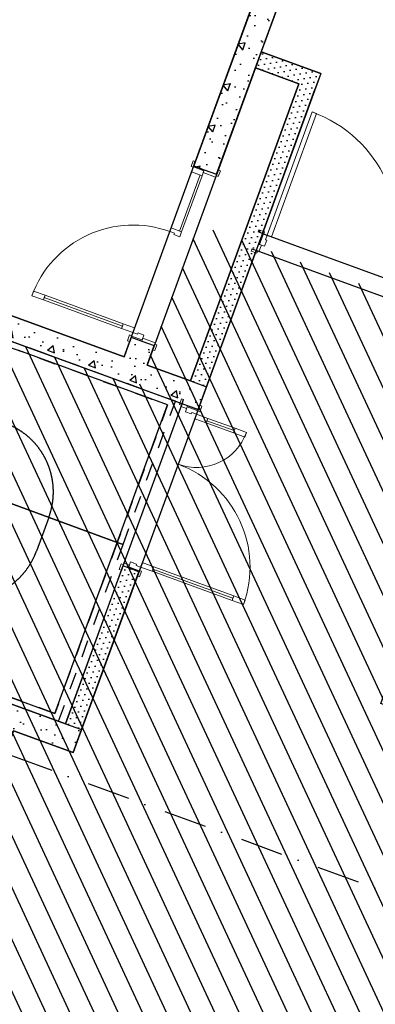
# Model space of a CAD drawing. Header units: millimetres. Extents: x 112481703 to 112588235, y 1264638581 to 1264713486.
# Tile 137 of 256: x 112555100 to 112558023, y 1264666140 to 1264674234. Entities that reach past the tile are written whole.
import ezdxf

# ---------------------------------------------------------------- set-up
doc = ezdxf.new("R2010")
doc.units = ezdxf.units.MM
doc.header["$LTSCALE"] = 0.5
doc.header["$MEASUREMENT"] = 0
for name, pattern in [('PLINE', [0]), ('Prikk & stiplet', [1340.555525, 705.555534, -352.777767, 0, -282.222223]), ('Små Stiplet', [564.444444, 282.222222, -282.222222]), ('STYLE_01', [211692.4, 105807.4, -105885])]:
    doc.linetypes.add(name, pattern=pattern)
for name, color, linetype, lineweight in [('234- Vinduer_ dører_ porter', 7, 'Continuous', 0), ('234- Vinduer_ dører_ porter(Nye konstruksjoner)', 7, 'Continuous', 0), ('244- Vinduer_ dører_ foldevegger', 7, 'Continuous', 0)]:
    doc.layers.add(name, color=color, linetype=linetype, lineweight=lineweight)
for name, color, linetype in [('241- Bærende innervegger', 7, 'Continuous'), ('241- Bærende innervegger (Skravur)', 7, 'Continuous'), ('242- Ikke-bærende innervegger', 7, 'Continuous'), ('242- Ikke-bærende innervegger (Skravur)', 7, 'Continuous'), ('852- Snittmarkør', 7, 'Continuous'), ('862- M___Nettoareal', 7, 'Continuous'), ('862- M___Nettoareal (1-100)', 7, 'Continuous'), ('862- M___Nettoareal(Nye konstruksjoner)', 7, 'Continuous'), ('862- M___Nettoareal(Polylinje)', 7, 'Continuous'), ('862- M___Nettoareal(Polylinje)(Nye konstruksjoner)', 7, 'Continuous'), ('LA_farge_dekke_asfalt2', 7, 'Continuous')]:
    doc.layers.add(name, color=color, linetype=linetype)
doc.styles.add('GENERATED_STYLE_1', font='arial.ttf')
pattern_1 = [(339.956, (112557650, 1264717795), (213.713, 585.77), [60, -300]), (339.956, (112557925.95, 1264718026.2), (213.713, 585.77), [60, -300]), (39.956, (112557650, 1264717795), (-400.436, 477.966), [60, -300]), (39.956, (112557988.2, 1264717671.6), (-400.436, 477.966), [60, -300]), (99.956, (112557706.37, 1264717774.44), (614.148, 107.8046), [60, -300]), (99.956, (112558044.56, 1264717651.05), (614.148, 107.8046), [60, -300]), (339.956, (112557670.56, 1264717851.37), (41.12902, 112.73156), [0, -120, 0, -180]), (24.956, (112557726.93, 1264717830.8), (-50.63064, 108.79586), [0, -90, 0, -150])]
pattern_2 = [(249.956, (112557650, 1264717795), (-81.357, 29.68231), [0, -50]), (249.956, (112557682.11, 1264717756.67), (-81.357, 29.68231), [0, -50])]
pattern_3 = [(69.956, (112557650, 1264717795), (-585.77, 213.713), [60, -300]), (69.956, (112557418.8, 1264718070.95), (-585.77, 213.713), [60, -300]), (129.956, (112557650, 1264717795), (477.966, 400.436), [60, -300]), (129.956, (112557773.4, 1264718133.2), (477.966, 400.436), [60, -300]), (189.956, (112557670.56, 1264717851.37), (-107.805, 614.148), [60, -300]), (189.956, (112557793.95, 1264718189.56), (-107.805, 614.148), [60, -300]), (69.956, (112557593.63, 1264717815.56), (-112.73156, 41.12902), [0, -120, 0, -180]), (114.956, (112557614.2, 1264717871.93), (108.79586, 50.63064), [0, -90, 0, -150])]

# ---------------------------------------------------------------- blocks, each defined once
blk = doc.blocks.new('Lab._ Medisinrom_2390_20', base_point=(112553951.3, 1264673758.7))
at = {"layer": '862- M___Nettoareal(Polylinje)', "linetype": 'PLINE', "flags": 128}
blk.add_lwpolyline([(112557041.1, 1264674432.7), (112552663.4, 1264676029.9), (112551580.3, 1264673061.3), (112555958.1, 1264671464.1)], close=True, dxfattribs=at)
blk = doc.blocks.new('Sjakt__22', base_point=(112556790.8, 1264672621.2))
at = {"layer": '862- M___Nettoareal(Polylinje)', "linetype": 'PLINE', "flags": 128}
blk.add_lwpolyline([(112557394.1, 1264673707.8), (112557037.1, 1264673838), (112556146, 1264671395.5), (112556502.9, 1264671265.3)], close=True, dxfattribs=at)
blk = doc.blocks.new('Trapperom_2440_23', base_point=(112554274.4, 1264670604.6))
at = {"layer": '862- M___Nettoareal(Polylinje)', "linetype": 'PLINE', "flags": 128}
blk.add_lwpolyline([(112556434.4, 1264671077.4), (112551887.6, 1264672736.3), (112550927.9, 1264670105.9), (112555474.7, 1264668447)], close=True, dxfattribs=at)
blk = doc.blocks.new('Korridor_ Kommunikasjon_2201_63', base_point=(112559704.1, 1264676700.3))
at = {"layer": '862- M___Nettoareal(Polylinje)(Nye konstruksjoner)', "linetype": 'PLINE', "flags": 128}
blk.add_lwpolyline([(112557148.6, 1264687798.4), (112555269.8, 1264688483.9), (112554593.4, 1264688730.7), (112553511, 1264685763.9), (112554187.4, 1264685517.2), (112553494.7, 1264683618.6), (112552802, 1264681720), (112552125.6, 1264681966.8), (112551052.2, 1264679024.5), (112551493.7, 1264678863.4), (112551728.6, 1264678777.7), (112551035.9, 1264676879.1), (112550343.2, 1264674980.5), (112545166.9, 1264676869), (112544028, 1264673747.3), (112543498.5, 1264672295.9), (112543785, 1264672191.3), (112543704.1, 1264671969.6), (112546498.9, 1264670950), (112546875.9, 1264671983.4), (112547903, 1264672461.3), (112548418.7, 1264672273.1), (112548432.4, 1264672310.7), (112549259.1, 1264672009.1), (112548842.3, 1264670866.8), (112550796.4, 1264670153.9), (112551756, 1264672784.3), (112551380.3, 1264672921.4), (112552531.9, 1264676077.8), (112553483, 1264678684.8), (112557992.2, 1264677039.6), (112558180.1, 1264676971), (112557241, 1264674397.1), (112557229, 1264674364.1), (112557085.1, 1264673969.6), (112557573.6, 1264673791.3), (112557094.1, 1264672477), (112559198.4, 1264671709.3), (112559498.2, 1264672531), (112560773, 1264676025.1), (112561658.9, 1264678453.5), (112562778, 1264681520.7), (112560481.1, 1264682358.7), (112559285.9, 1264679082.9), (112559211.2, 1264678878.2), (112554518.8, 1264680590.2), (112554680.9, 1264681034.5)], close=True, dxfattribs=at)
blk = doc.blocks.new('Korridor_ Kommunikasjon_2202_79', base_point=(112556115.5, 1264666864))
at = {"layer": '862- M___Nettoareal(Polylinje)(Nye konstruksjoner)', "linetype": 'PLINE', "flags": 128}
blk.add_lwpolyline([(112557042.7, 1264672336.1), (112556565.9, 1264671029.4), (112555537.7, 1264668211.1), (112555049.2, 1264668389.4), (112554278, 1264666275.6), (112554151.2, 1264666321.9), (112551894.2, 1264660135.8), (112551833.2, 1264660158), (112551385.9, 1264658932.1), (112554296.7, 1264656826.9), (112555409, 1264656421.1), (112556130.4, 1264658398.6), (112555491.6, 1264658631.7), (112556091.4, 1264660275.7), (112555471.4, 1264660501.9), (112555505.7, 1264660595.8), (112555036, 1264660767.2), (112554615.6, 1264660920.6), (112555835.7, 1264664265), (112556256.1, 1264664111.6), (112556725.8, 1264663940.2), (112556760.1, 1264664034.2), (112557380.1, 1264663807.9), (112559008.2, 1264668270.2), (112558068.7, 1264668613), (112559147, 1264671568.4)], close=True, dxfattribs=at)
blk = doc.blocks.new('Dør tofløyet asymmetrisk[52]', base_point=(112557650, 1264717795))
at = {"layer": '234- Vinduer_ dører_ porter', "linetype": 'PLINE'}
for p, q in [((112556412.1, 1264671071.7), (112556429.2, 1264671118.7)), ((112556429.9, 1264671065.2), (112556412.1, 1264671071.7)), ((112556425.8, 1264671053.9), (112556434.4, 1264671077.4)), ((112556429.2, 1264671118.7), (112556447.1, 1264671112.2)), ((112556447.1, 1264671112.2), (112556429.9, 1264671065.2)), ((112556434.4, 1264671077.4), (112556479.5, 1264671060.9)), ((112556470.9, 1264671037.5), (112556425.8, 1264671053.9)), ((112556476.1, 1264671051.6), (112556461.3, 1264671011.2)), ((112556461.3, 1264671011.2), (112556510.2, 1264670993.3)), ((112556479.5, 1264671060.9), (112556470.9, 1264671037.5)), ((112556476.1, 1264671051.6), (112556479.5, 1264671060.9)), ((112556562.5, 1264671020), (112556476.1, 1264671051.6)), ((112556565.9, 1264671029.4), (112556479.5, 1264671060.9)), ((112556510.2, 1264670993.3), (112556514.3, 1264671004.6)), ((112556514.3, 1264671004.6), (112556551.9, 1264670990.9)), ((112556551.9, 1264670990.9), (112556538.1, 1264670953.3)), ((112556551.9, 1264670990.9), (112556562.5, 1264671020)), ((112556645.8, 1264670956.6), (112556551.9, 1264670990.9)), ((112556561.5, 1264671017.2), (112556578.6, 1264671064.2)), ((112556579.3, 1264671010.7), (112556561.5, 1264671017.2)), ((112556562.5, 1264671020), (112556565.9, 1264671029.4)), ((112556578.6, 1264671064.2), (112556596.4, 1264671057.7)), ((112556596.4, 1264671057.7), (112556579.3, 1264671010.7)), ((112556538.1, 1264670953.3), (112556632.1, 1264670919)), ((112556632.1, 1264670919), (112556645.8, 1264670956.6)), ((112556862.5, 1264670856.3), (112556638.9, 1264670937.8)), ((112556869.4, 1264670875.1), (112556855.7, 1264670837.5)), ((112556855.7, 1264670837.5), (112556949.6, 1264670803.2)), ((112556963.3, 1264670840.8), (112556869.4, 1264670875.1)), ((112556949.6, 1264670803.2), (112556963.3, 1264670840.8)), ((112556011, 1264669776.7), (112555996.2, 1264669736.4)), ((112556059.8, 1264669758.9), (112556011, 1264669776.7)), ((112556093.3, 1264669733.9), (112556107, 1264669771.5)), ((112556107, 1264669771.5), (112556200.9, 1264669737.2)), ((112555917.2, 1264669715.2), (112555934.3, 1264669762.1)), ((112555935, 1264669708.7), (112555917.2, 1264669715.2)), ((112555934.3, 1264669762.1), (112555952.2, 1264669755.6)), ((112555952.2, 1264669755.6), (112555935, 1264669708.7)), ((112555947.7, 1264669743.4), (112555956.3, 1264669766.9)), ((112555992.8, 1264669727), (112555947.7, 1264669743.4)), ((112555956.3, 1264669766.9), (112556001.4, 1264669750.4)), ((112556001.4, 1264669750.4), (112555992.8, 1264669727)), ((112555996.2, 1264669736.4), (112555992.8, 1264669727)), ((112556079.2, 1264669695.4), (112555992.8, 1264669727)), ((112555996.2, 1264669736.4), (112556082.6, 1264669704.8)), ((112556055.7, 1264669747.7), (112556059.8, 1264669758.9)), ((112556093.3, 1264669733.9), (112556055.7, 1264669747.7)), ((112556066.5, 1264669660.7), (112556083.7, 1264669707.6)), ((112556082.6, 1264669704.8), (112556079.2, 1264669695.4)), ((112556082.6, 1264669704.8), (112556093.3, 1264669733.9)), ((112556083.7, 1264669707.6), (112556101.5, 1264669701.1)), ((112556101.5, 1264669701.1), (112556084.4, 1264669654.2)), ((112556187.2, 1264669699.7), (112556093.3, 1264669733.9)), ((112556200.9, 1264669737.2), (112556187.2, 1264669699.7)), ((112556851.7, 1264669478.5), (112556194.1, 1264669718.5)), ((112556084.4, 1264669654.2), (112556066.5, 1264669660.7)), ((112556844.8, 1264669459.8), (112556858.5, 1264669497.3)), ((112556938.8, 1264669425.5), (112556844.8, 1264669459.8)), ((112556858.5, 1264669497.3), (112556952.5, 1264669463.1)), ((112556952.5, 1264669463.1), (112556938.8, 1264669425.5))]:
    blk.add_line(p, q, dxfattribs=at)
at = {"layer": '234- Vinduer_ dører_ porter', "linetype": 'PLINE', "flags": 128}
for points in [[(112556862.5, 1264670856.3), (112556638.9, 1264670937.8), (112556632.1, 1264670919), (112556855.7, 1264670837.5)], [(112556869.4, 1264670875.1), (112556645.8, 1264670956.6), (112556638.9, 1264670937.8), (112556862.5, 1264670856.3)], [(112556844.8, 1264669459.8), (112556187.2, 1264669699.7), (112556194.1, 1264669718.5), (112556851.7, 1264669478.5)], [(112556851.7, 1264669478.5), (112556194.1, 1264669718.5), (112556200.9, 1264669737.2), (112556858.5, 1264669497.3)]]:
    blk.add_lwpolyline(points, close=True, dxfattribs=at)
at = {"layer": '244- Vinduer_ dører_ foldevegger', "linetype": 'PLINE'}
for p, q in [((112556434.4, 1264671077.4), (112556447.1, 1264671112.2)), ((112556434.4, 1264671077.4), (112556447.1, 1264671112.2)), ((112556479.5, 1264671060.9), (112556434.4, 1264671077.4)), ((112556479.5, 1264671060.9), (112556434.4, 1264671077.4)), ((112556565.9, 1264671029.4), (112556479.5, 1264671060.9)), ((112556565.9, 1264671029.4), (112556479.5, 1264671060.9)), ((112556565.9, 1264671029.4), (112556578.6, 1264671064.2)), ((112556565.9, 1264671029.4), (112556578.6, 1264671064.2)), ((112555947.7, 1264669743.4), (112555935, 1264669708.7)), ((112555947.7, 1264669743.4), (112555935, 1264669708.7)), ((112555992.8, 1264669727), (112555947.7, 1264669743.4)), ((112555992.8, 1264669727), (112555947.7, 1264669743.4)), ((112556079.2, 1264669695.4), (112555992.8, 1264669727)), ((112556079.2, 1264669695.4), (112555992.8, 1264669727)), ((112556079.2, 1264669695.4), (112556066.5, 1264669660.7)), ((112556079.2, 1264669695.4), (112556066.5, 1264669660.7))]:
    blk.add_line(p, q, dxfattribs=at)
for centre, radius, start, end in [((112556551.9, 1264670990.9), 438, 249.95599, 339.95599), ((112556093.3, 1264669733.9), 900, 339.95599, 69.95599)]:
    blk.add_arc(centre, radius, start, end, dxfattribs=at)
blk = doc.blocks.new('Dør med sidefelt på side 2[53]', base_point=(112557650, 1264717795))
at = {"layer": '234- Vinduer_ dører_ porter', "linetype": 'PLINE'}
for p, q in [((112556525.3, 1264673074.2), (112556508.1, 1264673027.2)), ((112556508.1, 1264673027.2), (112556526, 1264673020.7)), ((112556512.3, 1264672983.1), (112556527, 1264673023.5)), ((112556543.1, 1264673067.7), (112556525.3, 1264673074.2)), ((112556526, 1264673020.7), (112556543.1, 1264673067.7)), ((112556527, 1264673023.5), (112556530.4, 1264673032.9)), ((112556527, 1264673023.5), (112556613.4, 1264672992)), ((112556530.4, 1264673032.9), (112556616.9, 1264673001.4)), ((112556344, 1264672521.9), (112556512.3, 1264672983.1)), ((112556581.8, 1264672957.8), (112556413.5, 1264672496.5)), ((112556598.7, 1264672951.6), (112556512.3, 1264672983.1)), ((112556613.4, 1264672992), (112556598.7, 1264672951.6)), ((112556616.9, 1264673001.4), (112556608.3, 1264672977.9)), ((112556608.3, 1264672977.9), (112556709.8, 1264672940.9)), ((112556613.4, 1264672992), (112556616.9, 1264673001.4)), ((112556718.3, 1264672964.4), (112556616.9, 1264673001.4)), ((112556709.8, 1264672940.9), (112556718.3, 1264672964.4)), ((112556731, 1264672999.1), (112556713.9, 1264672952.2)), ((112556713.9, 1264672952.2), (112556731.7, 1264672945.7)), ((112556748.9, 1264672992.6), (112556731, 1264672999.1)), ((112556731.7, 1264672945.7), (112556748.9, 1264672992.6)), ((112556333.4, 1264672492.8), (112556344, 1264672521.9)), ((112556370.9, 1264672479), (112556333.4, 1264672492.8)), ((112556344, 1264672521.9), (112556430.4, 1264672490.3)), ((112556366.8, 1264672467.8), (112556370.9, 1264672479)), ((112556415.7, 1264672449.9), (112556366.8, 1264672467.8)), ((112556430.4, 1264672490.3), (112556415.7, 1264672449.9)), ((112555213.6, 1264672002.9), (112555199.9, 1264671965.3)), ((112555199.9, 1264671965.3), (112555293.9, 1264671931)), ((112555307.6, 1264671968.6), (112555213.6, 1264672002.9)), ((112555293.9, 1264671931), (112555307.6, 1264671968.6)), ((112555300.7, 1264671949.8), (112555943.3, 1264671715.4)), ((112555950.2, 1264671734.2), (112555936.4, 1264671696.6)), ((112556044.1, 1264671699.9), (112555950.2, 1264671734.2)), ((112555936.4, 1264671696.6), (112556030.4, 1264671662.3)), ((112556002.9, 1264671642.5), (112555985.8, 1264671595.5)), ((112556020.8, 1264671636), (112556002.9, 1264671642.5)), ((112556003.7, 1264671589), (112556020.8, 1264671636)), ((112556019.8, 1264671633.2), (112556016.3, 1264671623.8)), ((112556019.8, 1264671633.2), (112556030.4, 1264671662.3)), ((112556106.2, 1264671601.6), (112556019.8, 1264671633.2)), ((112556030.4, 1264671662.3), (112556044.1, 1264671699.9)), ((112556030.4, 1264671662.3), (112556068, 1264671648.6)), ((112556068, 1264671648.6), (112556072.1, 1264671659.9)), ((112556072.1, 1264671659.9), (112556120.9, 1264671642)), ((112556120.9, 1264671642), (112556106.2, 1264671601.6)), ((112555985.8, 1264671595.5), (112556003.7, 1264671589)), ((112556016.3, 1264671623.8), (112556102.8, 1264671592.3)), ((112556111.3, 1264671615.7), (112556102.8, 1264671592.3)), ((112556106.2, 1264671601.6), (112556102.8, 1264671592.3)), ((112556102.8, 1264671592.3), (112556204.2, 1264671555.2)), ((112556212.8, 1264671578.7), (112556111.3, 1264671615.7)), ((112556208.7, 1264671567.4), (112556191.5, 1264671520.5)), ((112556204.2, 1264671555.2), (112556212.8, 1264671578.7)), ((112556226.5, 1264671560.9), (112556208.7, 1264671567.4)), ((112556209.4, 1264671514), (112556226.5, 1264671560.9)), ((112556191.5, 1264671520.5), (112556209.4, 1264671514))]:
    blk.add_line(p, q, dxfattribs=at)
at = {"layer": '234- Vinduer_ dører_ porter', "linetype": 'PLINE', "flags": 128}
for points in [[(112556430.4, 1264672490.3), (112556598.7, 1264672951.6), (112556512.3, 1264672983.1), (112556344, 1264672521.9)], [(112555300.7, 1264671949.8), (112555943.3, 1264671715.4), (112555950.2, 1264671734.2), (112555307.6, 1264671968.6)], [(112555293.9, 1264671931), (112555936.4, 1264671696.6), (112555943.3, 1264671715.4), (112555300.7, 1264671949.8)]]:
    blk.add_lwpolyline(points, close=True, dxfattribs=at)
at = {"layer": '244- Vinduer_ dører_ foldevegger', "linetype": 'PLINE'}
for p, q in [((112556530.4, 1264673032.9), (112556543.1, 1264673067.7)), ((112556530.4, 1264673032.9), (112556543.1, 1264673067.7)), ((112556530.4, 1264673032.9), (112556616.9, 1264673001.4)), ((112556530.4, 1264673032.9), (112556616.9, 1264673001.4)), ((112556616.9, 1264673001.4), (112556718.3, 1264672964.4)), ((112556616.9, 1264673001.4), (112556718.3, 1264672964.4)), ((112556718.3, 1264672964.4), (112556731, 1264672999.1)), ((112556718.3, 1264672964.4), (112556731, 1264672999.1)), ((112556016.3, 1264671623.8), (112556003.7, 1264671589)), ((112556016.3, 1264671623.8), (112556003.7, 1264671589)), ((112556016.3, 1264671623.8), (112556102.8, 1264671592.3)), ((112556016.3, 1264671623.8), (112556102.8, 1264671592.3)), ((112556102.8, 1264671592.3), (112556204.2, 1264671555.2)), ((112556102.8, 1264671592.3), (112556204.2, 1264671555.2)), ((112556204.2, 1264671555.2), (112556191.5, 1264671520.5)), ((112556204.2, 1264671555.2), (112556191.5, 1264671520.5))]:
    blk.add_line(p, q, dxfattribs=at)
blk.add_arc((112556030.4, 1264671662.3), 884, 69.95599, 159.95599, dxfattribs=at)
blk = doc.blocks.new('Dør tofløyet[140]', base_point=(112557650, 1264717795))
at = {"layer": '234- Vinduer_ dører_ porter', "linetype": 'PLINE'}
for p, q in [((112557502.4, 1264673476.6), (112557132.6, 1264672463)), ((112557170.2, 1264672449.3), (112557540, 1264673462.9)), ((112557540, 1264673462.9), (112557502.4, 1264673476.6)), ((112559122.3, 1264671737.1), (112559492.1, 1264672750.7)), ((112559529.7, 1264672737), (112559159.9, 1264671723.4)), ((112559492.1, 1264672750.7), (112559529.7, 1264672737)), ((112557059.3, 1264672489.7), (112557065.8, 1264672507.6)), ((112557106.3, 1264672472.6), (112557059.3, 1264672489.7)), ((112557094.1, 1264672477), (112557062.5, 1264672390.6)), ((112557065.8, 1264672507.6), (112557112.8, 1264672490.4)), ((112557103.5, 1264672473.6), (112557071.9, 1264672387.2)), ((112557103.5, 1264672473.6), (112557094.1, 1264672477)), ((112557132.6, 1264672463), (112557103.5, 1264672473.6)), ((112557112.8, 1264672490.4), (112557106.3, 1264672472.6)), ((112557118.9, 1264672425.4), (112557132.6, 1264672463)), ((112557132.6, 1264672463), (112557170.2, 1264672449.3)), ((112557042.7, 1264672336.1), (112557062.5, 1264672390.6)), ((112557062.5, 1264672390.6), (112557086, 1264672382)), ((112557071.9, 1264672387.2), (112557062.5, 1264672390.6)), ((112557086, 1264672382), (112557066.1, 1264672327.6)), ((112557071.9, 1264672387.2), (112557112.3, 1264672372.5)), ((112557112.3, 1264672372.5), (112557130.1, 1264672421.3)), ((112557130.1, 1264672421.3), (112557118.9, 1264672425.4)), ((112557001.4, 1264672331), (112557007.9, 1264672348.8)), ((112557048.4, 1264672313.8), (112557001.4, 1264672331)), ((112557007.9, 1264672348.8), (112557054.9, 1264672331.7)), ((112557066.1, 1264672327.6), (112557042.7, 1264672336.1)), ((112557054.9, 1264672331.7), (112557048.4, 1264672313.8)), ((112559159.9, 1264671723.4), (112559122.3, 1264671737.1)), ((112559159.9, 1264671723.4), (112559146.2, 1264671685.8)), ((112559189, 1264671712.7), (112559159.9, 1264671723.4)), ((112559186.2, 1264671713.8), (112559192.7, 1264671731.6)), ((112559233.1, 1264671696.6), (112559186.2, 1264671713.8)), ((112559192.7, 1264671731.6), (112559239.7, 1264671714.5)), ((112559239.7, 1264671714.5), (112559233.1, 1264671696.6)), ((112559134.9, 1264671689.9), (112559117.1, 1264671641)), ((112559117.1, 1264671641), (112559157.5, 1264671626.3)), ((112559146.2, 1264671685.8), (112559134.9, 1264671689.9)), ((112559157.5, 1264671626.3), (112559189, 1264671712.7)), ((112559198.4, 1264671709.3), (112559166.9, 1264671622.9)), ((112559189, 1264671712.7), (112559198.4, 1264671709.3)), ((112559123.5, 1264671577), (112559143.4, 1264671631.4)), ((112559147, 1264671568.4), (112559123.5, 1264671577)), ((112559128.2, 1264671555), (112559134.8, 1264671572.8)), ((112559175.2, 1264671537.9), (112559128.2, 1264671555)), ((112559134.8, 1264671572.8), (112559181.7, 1264671555.7)), ((112559143.4, 1264671631.4), (112559166.9, 1264671622.9)), ((112559166.9, 1264671622.9), (112559147, 1264671568.4)), ((112559157.5, 1264671626.3), (112559166.9, 1264671622.9)), ((112559181.7, 1264671555.7), (112559175.2, 1264671537.9))]:
    blk.add_line(p, q, dxfattribs=at)
at = {"layer": '244- Vinduer_ dører_ foldevegger', "linetype": 'PLINE'}
for p, q in [((112557094.1, 1264672477), (112557059.3, 1264672489.7)), ((112557094.1, 1264672477), (112557059.3, 1264672489.7)), ((112557094.1, 1264672477), (112557062.5, 1264672390.6)), ((112557094.1, 1264672477), (112557062.5, 1264672390.6)), ((112557062.5, 1264672390.6), (112557042.7, 1264672336.1)), ((112557062.5, 1264672390.6), (112557042.7, 1264672336.1)), ((112557042.7, 1264672336.1), (112557007.9, 1264672348.8)), ((112557042.7, 1264672336.1), (112557007.9, 1264672348.8)), ((112559198.4, 1264671709.3), (112559166.9, 1264671622.9)), ((112559198.4, 1264671709.3), (112559166.9, 1264671622.9)), ((112559198.4, 1264671709.3), (112559233.1, 1264671696.6)), ((112559198.4, 1264671709.3), (112559233.1, 1264671696.6)), ((112559166.9, 1264671622.9), (112559147, 1264671568.4)), ((112559166.9, 1264671622.9), (112559147, 1264671568.4)), ((112559147, 1264671568.4), (112559181.7, 1264671555.7)), ((112559147, 1264671568.4), (112559181.7, 1264671555.7))]:
    blk.add_line(p, q, dxfattribs=at)
for centre, start, end in [((112557132.6, 1264672463), 339.95599, 69.95599), ((112559159.9, 1264671723.4), 69.95599, 159.95599)]:
    blk.add_arc(centre, 1079, start, end, dxfattribs=at)
blk = doc.blocks.new('Veggåpning 07[263]', base_point=(112557650, 1264717795))
at = {"layer": '234- Vinduer_ dører_ porter(Nye konstruksjoner)', "linetype": 'PLINE'}
for p, q in [((112558449.5, 1264666739), (112557973.1, 1264665433.2)), ((112558532.2, 1264666708.8), (112558449.5, 1264666739)), ((112558618.6, 1264666677.3), (112558532.2, 1264666708.8)), ((112558618.6, 1264666677.3), (112558142.2, 1264665371.5)), ((112558055.7, 1264665403), (112557973.1, 1264665433.2)), ((112558142.2, 1264665371.5), (112558055.7, 1264665403))]:
    blk.add_line(p, q, dxfattribs=at)
blk = doc.blocks.new('Label_16', base_point=(112556831.4, 1264675869))
at = {"layer": '862- M___Nettoareal (1-100)', "char_height": 200, "attachment_point": 1, "rotation": 249.95599, "style": 'GENERATED_STYLE_1'}
for s, insert in [('\\A1;{\\pql;\\pt0,241000;\\fArial|b0|i0|c0|p0;\\W1.000000;3,8\\fArial|b0|i0|c0|p0;\\W1.000000;\\A1{\\H.66x;\\S^  ;}\\fArial|b0|i0|c0|p0;\\W1.000000; m\\fArial|b0|i0|c0|p0;\\W1.000000;\\A1{\\H.66x;\\S2^  ;}\\fArial|b0|i0|c0|p0;\\W1.000000;\\fArial|b0|i0|c0|p0;\\W1.000000;\\fArial|b0|i0|c0|p0;\\W1.000000;\\fArial|b0|i0|c0|p0;\\W1.000000;\\fArial|b0|i0|c0|p0;\\W1.000000;\\fArial|b0|i0|c0|p0;\\W1.000000;\\fArial|b0|i0|c0|p0;\\W1.000000;\\A1{\\H.66x;\\S^  ;}\\fArial|b0|i0|c0|p0;\\W1.000000;\\fArial|b0|i0|c0|p0;\\W1.000000;\\A1{\\H.66x;\\S^  ;}\\fArial|b0|i0|c0|p0;\\W1.000000;\\fArial|b0|i0|c0|p0;\\W1.000000;\\fArial|b0|i0|c0|p0;\\W1.000000;\\fArial|b0|i0|c0|p0;\\W1.000000;\\fArial|b0|i0|c0|p0;\\W1.000000;\\fArial|b0|i0|c0|p0;\\W1.000000;\\fArial|b0|i0|c0|p0;\\W1.000000;\\A1{\\H.66x;\\S^  ;}\\fArial|b0|i0|c0|p0;\\W1.000000;\\fArial|b0|i0|c0|p0;\\W1.000000;\\A1{\\H.66x;\\S^  ;}\\fArial|b0|i0|c0|p0;\\W1.000000;\\fArial|b0|i0|c0|p0;\\W1.000000;\\fArial|b0|i0|c0|p0;\\W1.000000;\\fArial|b0|i0|c0|p0;\\W1.000000;\\fArial|b0|i0|c0|p0;\\W1.000000;\\fArial|b0|i0|c0|p0;\\W1.000000;\\fArial|b0|i0|c0|p0;\\W1.000000;\\A1{\\H.66x;\\S^  ;}\\fArial|b0|i0|c0|p0;\\W1.000000;\\fArial|b0|i0|c0|p0;\\W1.000000;\\A1{\\H.66x;\\S^  ;}\\fArial|b0|i0|c0|p0;\\W1.000000;\\fArial|b0|i0|c0|p0;\\W1.000000;\\fArial|b0|i0|c0|p0;\\W1.000000;\\fArial|b0|i0|c0|p0;\\W1.000000;\\fArial|b0|i0|c0|p0;\\W1.000000;\\fArial|b0|i0|c0|p0;\\W1.000000;\\fArial|b0|i0|c0|p0;\\W1.000000;\\A1{\\H.66x;\\S^  ;}\\fArial|b0|i0|c0|p0;\\W1.000000;\\fArial|b0|i0|c0|p0;\\W1.000000;\\A1{\\H.66x;\\S^  ;}\\fArial|b0|i0|c0|p0;\\W1.000000;\\fArial|b0|i0|c0|p0;\\W1.000000;\\fArial|b0|i0|c0|p0;\\W1.000000;\\fArial|b0|i0|c0|p0;\\W1.000000;\\fArial|b0|i0|c0|p0;\\W1.000000;\\fArial|b0|i0|c0|p0;\\W1.000000;\\fArial|b0|i0|c0|p0;\\W1.000000;\\fArial|b0|i0|c0|p0;\\W1.000000;}', (112556772.9, 1264676309)), ('\\A1;{\\pql;\\pt0,241000;\\fArial|b0|i0|c0|p0;\\W1.000000;Lager\\fArial|b0|i0|c0|p0;\\W1.000000;\\A1{\\H.66x;\\S^  ;}\\fArial|b0|i0|c0|p0;\\W1.000000;\\fArial|b0|i0|c0|p0;\\W1.000000;\\A1{\\H.66x;\\S^  ;}\\fArial|b0|i0|c0|p0;\\W1.000000;\\fArial|b0|i0|c0|p0;\\W1.000000;\\fArial|b0|i0|c0|p0;\\W1.000000;\\fArial|b0|i0|c0|p0;\\W1.000000;\\fArial|b0|i0|c0|p0;\\W1.000000;\\fArial|b0|i0|c0|p0;\\W1.000000;\\fArial|b0|i0|c0|p0;\\W1.000000;\\A1{\\H.66x;\\S^  ;}\\fArial|b0|i0|c0|p0;\\W1.000000;\\fArial|b0|i0|c0|p0;\\W1.000000;\\A1{\\H.66x;\\S^  ;}\\fArial|b0|i0|c0|p0;\\W1.000000;\\fArial|b0|i0|c0|p0;\\W1.000000;\\fArial|b0|i0|c0|p0;\\W1.000000;\\fArial|b0|i0|c0|p0;\\W1.000000;\\fArial|b0|i0|c0|p0;\\W1.000000;\\fArial|b0|i0|c0|p0;\\W1.000000;\\fArial|b0|i0|c0|p0;\\W1.000000;\\A1{\\H.66x;\\S^  ;}\\fArial|b0|i0|c0|p0;\\W1.000000;\\fArial|b0|i0|c0|p0;\\W1.000000;\\A1{\\H.66x;\\S^  ;}\\fArial|b0|i0|c0|p0;\\W1.000000;\\fArial|b0|i0|c0|p0;\\W1.000000;\\fArial|b0|i0|c0|p0;\\W1.000000;\\fArial|b0|i0|c0|p0;\\W1.000000;\\fArial|b0|i0|c0|p0;\\W1.000000;\\fArial|b0|i0|c0|p0;\\W1.000000;\\fArial|b0|i0|c0|p0;\\W1.000000;\\A1{\\H.66x;\\S^  ;}\\fArial|b0|i0|c0|p0;\\W1.000000;\\fArial|b0|i0|c0|p0;\\W1.000000;\\A1{\\H.66x;\\S^  ;}\\fArial|b0|i0|c0|p0;\\W1.000000;\\fArial|b0|i0|c0|p0;\\W1.000000;\\fArial|b0|i0|c0|p0;\\W1.000000;\\fArial|b0|i0|c0|p0;\\W1.000000;\\fArial|b0|i0|c0|p0;\\W1.000000;\\fArial|b0|i0|c0|p0;\\W1.000000;\\fArial|b0|i0|c0|p0;\\W1.000000;\\A1{\\H.66x;\\S^  ;}\\fArial|b0|i0|c0|p0;\\W1.000000;\\fArial|b0|i0|c0|p0;\\W1.000000;\\A1{\\H.66x;\\S^  ;}\\fArial|b0|i0|c0|p0;\\W1.000000;\\fArial|b0|i0|c0|p0;\\W1.000000;\\fArial|b0|i0|c0|p0;\\W1.000000;\\fArial|b0|i0|c0|p0;\\W1.000000;\\fArial|b0|i0|c0|p0;\\W1.000000;\\fArial|b0|i0|c0|p0;\\W1.000000;\\fArial|b0|i0|c0|p0;\\W1.000000;\\fArial|b0|i0|c0|p0;\\W1.000000;}', (112557070.9, 1264676200.3)), ('\\A1;{\\pql;\\pt0,241000;\\fArial|b0|i0|c0|p0;\\W1.000000;2402\\fArial|b0|i0|c0|p0;\\W1.000000;\\A1{\\H.66x;\\S^  ;}\\fArial|b0|i0|c0|p0;\\W1.000000;\\fArial|b0|i0|c0|p0;\\W1.000000;\\A1{\\H.66x;\\S^  ;}\\fArial|b0|i0|c0|p0;\\W1.000000;\\fArial|b0|i0|c0|p0;\\W1.000000;\\fArial|b0|i0|c0|p0;\\W1.000000;\\fArial|b0|i0|c0|p0;\\W1.000000;\\fArial|b0|i0|c0|p0;\\W1.000000;\\fArial|b0|i0|c0|p0;\\W1.000000;\\fArial|b0|i0|c0|p0;\\W1.000000;\\A1{\\H.66x;\\S^  ;}\\fArial|b0|i0|c0|p0;\\W1.000000;\\fArial|b0|i0|c0|p0;\\W1.000000;\\A1{\\H.66x;\\S^  ;}\\fArial|b0|i0|c0|p0;\\W1.000000;\\fArial|b0|i0|c0|p0;\\W1.000000;\\fArial|b0|i0|c0|p0;\\W1.000000;\\fArial|b0|i0|c0|p0;\\W1.000000;\\fArial|b0|i0|c0|p0;\\W1.000000;\\fArial|b0|i0|c0|p0;\\W1.000000;\\fArial|b0|i0|c0|p0;\\W1.000000;\\A1{\\H.66x;\\S^  ;}\\fArial|b0|i0|c0|p0;\\W1.000000;\\fArial|b0|i0|c0|p0;\\W1.000000;\\A1{\\H.66x;\\S^  ;}\\fArial|b0|i0|c0|p0;\\W1.000000;\\fArial|b0|i0|c0|p0;\\W1.000000;\\fArial|b0|i0|c0|p0;\\W1.000000;\\fArial|b0|i0|c0|p0;\\W1.000000;\\fArial|b0|i0|c0|p0;\\W1.000000;\\fArial|b0|i0|c0|p0;\\W1.000000;\\fArial|b0|i0|c0|p0;\\W1.000000;\\A1{\\H.66x;\\S^  ;}\\fArial|b0|i0|c0|p0;\\W1.000000;\\fArial|b0|i0|c0|p0;\\W1.000000;\\A1{\\H.66x;\\S^  ;}\\fArial|b0|i0|c0|p0;\\W1.000000;\\fArial|b0|i0|c0|p0;\\W1.000000;\\fArial|b0|i0|c0|p0;\\W1.000000;\\fArial|b0|i0|c0|p0;\\W1.000000;\\fArial|b0|i0|c0|p0;\\W1.000000;\\fArial|b0|i0|c0|p0;\\W1.000000;\\fArial|b0|i0|c0|p0;\\W1.000000;\\A1{\\H.66x;\\S^  ;}\\fArial|b0|i0|c0|p0;\\W1.000000;\\fArial|b0|i0|c0|p0;\\W1.000000;\\A1{\\H.66x;\\S^  ;}\\fArial|b0|i0|c0|p0;\\W1.000000;\\fArial|b0|i0|c0|p0;\\W1.000000;\\fArial|b0|i0|c0|p0;\\W1.000000;\\fArial|b0|i0|c0|p0;\\W1.000000;\\fArial|b0|i0|c0|p0;\\W1.000000;\\fArial|b0|i0|c0|p0;\\W1.000000;\\fArial|b0|i0|c0|p0;\\W1.000000;\\fArial|b0|i0|c0|p0;\\W1.000000;}', (112557366.1, 1264676092.6))]:
    blk.add_mtext(s, dxfattribs=dict(at, insert=insert))

msp = doc.modelspace()

# ---------------------------------------------------------------- hatches: boundary and pattern name
at = {"layer": '241- Bærende innervegger (Skravur)', "linetype": 'Continuous'}
h = msp.add_hatch(dxfattribs=at)
h.set_pattern_fill('Betong_strukturell', color=256, style=0, pattern_type=2)
h.set_pattern_definition(pattern_3)
h.paths.add_polyline_path([(112557053.2, 1264674465.6), (112556530.4, 1264673032.9), (112556718.3, 1264672964.4), (112557241, 1264674397.1)])
h = msp.add_hatch(dxfattribs=at)
h.set_pattern_fill('Betong_strukturell', color=256, style=0, pattern_type=2)
h.set_pattern_definition(pattern_1)
h.paths.add_polyline_path([(112551380.3, 1264672921.4), (112556565.9, 1264671029.4), (112556502.9, 1264671265.3), (112551580.3, 1264673061.3)])
h = msp.add_hatch(dxfattribs=at)
h.set_pattern_fill('Betong_strukturell', color=256, style=0, pattern_type=2)
h.set_pattern_definition(pattern_3)
h.paths.add_polyline_path([(112556016.3, 1264671623.8), (112555958.1, 1264671464.1), (112556146, 1264671395.5), (112556204.2, 1264671555.2)])
h = msp.add_hatch(dxfattribs=at)
h.set_pattern_fill('Betong_strukturell', color=256, style=0, pattern_type=2)
h.set_pattern_definition(pattern_1)
h.paths.add_polyline_path([(112556502.9, 1264671265.3), (112556565.9, 1264671029.4), (112556634.5, 1264671217.3)])
h = msp.add_hatch(dxfattribs=at)
h.set_pattern_fill('Betong_strukturell', color=256, style=0, pattern_type=2)
h.set_pattern_definition(pattern_1)
h.paths.add_polyline_path([(112551970.6, 1264669725.4), (112551902.1, 1264669537.5), (112555537.7, 1264668211.1), (112555474.7, 1264668447)])
h = msp.add_hatch(dxfattribs=at)
h.set_pattern_fill('Betong_strukturell', color=256, style=0, pattern_type=2)
h.set_pattern_definition(pattern_1)
h.paths.add_polyline_path([(112555474.7, 1264668447), (112555537.7, 1264668211.1), (112555606.2, 1264668399)])
at = {"layer": '242- Ikke-bærende innervegger (Skravur)', "linetype": 'Continuous'}
h = msp.add_hatch(dxfattribs=at)
h.set_pattern_fill('Prikker_tett', color=256, style=0, pattern_type=2)
h.set_pattern_definition(pattern_2)
h.paths.add_polyline_path([(112557442.1, 1264673839.3), (112557085.1, 1264673969.6), (112557037.1, 1264673838), (112557394.1, 1264673707.8)])
h = msp.add_hatch(dxfattribs=at)
h.set_pattern_fill('Prikker_tett', color=256, style=0, pattern_type=2)
h.set_pattern_definition(pattern_2)
h.paths.add_polyline_path([(112557394.1, 1264673707.8), (112557573.6, 1264673791.3), (112557442.1, 1264673839.3)])
h = msp.add_hatch(dxfattribs=at)
h.set_pattern_fill('Prikker_tett', color=256, style=0, pattern_type=2)
h.set_pattern_definition(pattern_2)
h.paths.add_polyline_path([(112557525.6, 1264673659.8), (112557573.6, 1264673791.3), (112557394.1, 1264673707.8)])
h = msp.add_hatch(dxfattribs=at)
h.set_pattern_fill('Prikker_tett', color=256, style=0, pattern_type=2)
h.set_pattern_definition(pattern_2)
h.paths.add_polyline_path([(112557394.1, 1264673707.8), (112556502.9, 1264671265.3), (112556634.5, 1264671217.3), (112557525.6, 1264673659.8)])
h = msp.add_hatch(dxfattribs=at)
h.set_pattern_fill('Prikker_tett', color=256, style=0, pattern_type=2)
h.set_pattern_definition(pattern_2)
h.paths.add_polyline_path([(112555606.2, 1264668399), (112556079.2, 1264669695.4), (112555947.7, 1264669743.4), (112555474.7, 1264668447)])
at = {"layer": 'LA_farge_dekke_asfalt2', "linetype": 'Continuous'}
h = msp.add_hatch(dxfattribs=at)
h.set_pattern_fill('Murverk', color=256, style=0, pattern_type=2)
h.set_pattern_definition([(294.956, (112557650, 1264717795), (163.1938, 75.94596), [])])
h.paths.add_polyline_path([(112560860.6, 1264667658.3), (112562616.7, 1264672471.6), (112559995.7, 1264673427.9), (112559309.6, 1264671547.3), (112556566.5, 1264672548.1), (112556077.4, 1264671207.6), (112551887.6, 1264672736.3), (112550859.3, 1264669918), (112548773.8, 1264670678.9), (112548539, 1264670035.4), (112546176.3, 1264670897.4), (112543555.3, 1264671853.6), (112540861.4, 1264664469.7), (112545422.3, 1264662805.7), (112543616.1, 1264657854.9), (112550126.3, 1264655479.7), (112546836, 1264646461.2), (112560363.8, 1264641525.7), (112565299.3, 1264655053.5), (112555491.6, 1264658631.7), (112556213.9, 1264660591.1), (112557023.9, 1264660297.4), (112558073.9, 1264663192.9), (112557263, 1264663486.9), (112559028.7, 1264668326.6)])

# ---------------------------------------------------------------- linework, layer by layer
at = {"linetype": 'Små Stiplet'}
for p, q in [((112556379.3, 1264671097.5), (112555008.7, 1264671598.3)), ((112554991.5, 1264671551.3), (112556315.2, 1264671067.7)), ((112556315.2, 1264671067.7), (112555901.9, 1264669936.5)), ((112555948.8, 1264669919.4), (112556379.3, 1264671097.5)), ((112555901.9, 1264669936.5), (112555388.5, 1264668531.7)), ((112555901.9, 1264669936.5), (112555948.8, 1264669919.4)), ((112555948.8, 1264669919.4), (112555901.9, 1264669936.5)), ((112555418.3, 1264668467.6), (112555948.8, 1264669919.4)), ((112555388.5, 1264668531.7), (112554639.6, 1264668805.5)), ((112554622.4, 1264668758.6), (112555418.3, 1264668467.6))]:
    msp.add_line(p, q, dxfattribs=at)
at = {"linetype": 'STYLE_01'}
for p, q in [((112556315.2, 1264671067.7), (112555092.4, 1264671514.5)), ((112555901.9, 1264669936.5), (112556315.2, 1264671067.7)), ((112554774.7, 1264670348.4), (112555901.9, 1264669936.5)), ((112555901.9, 1264669936.5), (112554774.7, 1264670348.4)), ((112554774.7, 1264670348.4), (112555901.9, 1264669936.5)), ((112555338.3, 1264670142.5), (112555236.9, 1264669864.9)), ((112555339.8, 1264670146.5), (112555338.3, 1264670142.5)), ((112555388.5, 1264668531.7), (112555901.9, 1264669936.5)), ((112554261.3, 1264668943.8), (112555388.5, 1264668531.7))]:
    msp.add_line(p, q, dxfattribs=at)
for centre, start, end in [((112554776.2, 1264670352.4), 339.92817, 69.92817), ((112554673.3, 1264670070.9), 249.91734, 339.92817)]:
    msp.add_arc(centre, 600, start, end, dxfattribs=at)
at = {"layer": '241- Bærende innervegger', "linetype": 'PLINE'}
for p, q in [((112556530.4, 1264673032.9), (112556543.1, 1264673067.7)), ((112556530.4, 1264673032.9), (112556616.9, 1264673001.4)), ((112556616.9, 1264673001.4), (112556718.3, 1264672964.4)), ((112556718.3, 1264672964.4), (112556731, 1264672999.1)), ((112556016.3, 1264671623.8), (112556003.7, 1264671589)), ((112556016.3, 1264671623.8), (112556102.8, 1264671592.3)), ((112556102.8, 1264671592.3), (112556204.2, 1264671555.2)), ((112556204.2, 1264671555.2), (112556191.5, 1264671520.5))]:
    msp.add_line(p, q, dxfattribs=at)
at = {"layer": '241- Bærende innervegger', "linetype": 'PLINE', "flags": 128}
for points in [[(112557053.2, 1264674465.6), (112556530.4, 1264673032.9)], [(112556718.3, 1264672964.4), (112557241, 1264674397.1)], [(112555958.1, 1264671464.1), (112551580.3, 1264673061.3)], [(112551380.3, 1264672921.4), (112556565.9, 1264671029.4)], [(112556016.3, 1264671623.8), (112555958.1, 1264671464.1)], [(112556146, 1264671395.5), (112556204.2, 1264671555.2)], [(112556502.9, 1264671265.3), (112556146, 1264671395.5)], [(112555474.7, 1264668447), (112551970.6, 1264669725.4)], [(112555049.2, 1264668389.4), (112555537.7, 1264668211.1)]]:
    msp.add_lwpolyline(points, dxfattribs=at)
at = {"layer": '242- Ikke-bærende innervegger', "linetype": 'PLINE'}
for p, q in [((112557094.1, 1264672477), (112557059.3, 1264672489.7)), ((112557094.1, 1264672477), (112557062.5, 1264672390.6)), ((112557062.5, 1264672390.6), (112557042.7, 1264672336.1)), ((112557042.7, 1264672336.1), (112557007.9, 1264672348.8)), ((112556502.9, 1264671265.3), (112556634.5, 1264671217.3)), ((112556502.9, 1264671265.3), (112556634.5, 1264671217.3)), ((112556434.4, 1264671077.4), (112556447.1, 1264671112.2)), ((112556479.5, 1264671060.9), (112556434.4, 1264671077.4)), ((112556565.9, 1264671029.4), (112556479.5, 1264671060.9)), ((112556565.9, 1264671029.4), (112556578.6, 1264671064.2)), ((112555947.7, 1264669743.4), (112555935, 1264669708.7)), ((112555992.8, 1264669727), (112555947.7, 1264669743.4)), ((112556079.2, 1264669695.4), (112555992.8, 1264669727)), ((112556079.2, 1264669695.4), (112556066.5, 1264669660.7)), ((112555474.7, 1264668447), (112555606.2, 1264668399)), ((112555474.7, 1264668447), (112555606.2, 1264668399))]:
    msp.add_line(p, q, dxfattribs=at)
at = {"layer": '242- Ikke-bærende innervegger', "linetype": 'PLINE', "flags": 128}
for points in [[(112557085.1, 1264673969.6), (112557037.1, 1264673838)], [(112557573.6, 1264673791.3), (112557085.1, 1264673969.6)], [(112557037.1, 1264673838), (112557394.1, 1264673707.8)], [(112557573.6, 1264673791.3), (112557525.6, 1264673659.8)], [(112557394.1, 1264673707.8), (112556502.9, 1264671265.3)], [(112557094.1, 1264672477), (112557525.6, 1264673659.8)], [(112556634.5, 1264671217.3), (112557042.7, 1264672336.1)], [(112556565.9, 1264671029.4), (112556634.5, 1264671217.3)], [(112555947.7, 1264669743.4), (112555474.7, 1264668447)], [(112555606.2, 1264668399), (112556079.2, 1264669695.4)], [(112555537.7, 1264668211.1), (112555606.2, 1264668399)]]:
    msp.add_lwpolyline(points, dxfattribs=at)
at = {"layer": '852- Snittmarkør', "linetype": 'Prikk & stiplet'}
msp.add_line((112578667.8, 1264659560.5), (112483198.3, 1264694391.6), dxfattribs=at)

# ---------------------------------------------------------------- block references
at = {"layer": '234- Vinduer_ dører_ porter(Nye konstruksjoner)', "linetype": 'PLINE'}
msp.add_blockref('Veggåpning 07[263]', (112557650, 1264717795), dxfattribs=at)
at = {"layer": '244- Vinduer_ dører_ foldevegger', "linetype": 'PLINE'}
for name in ['Dør tofløyet[140]', 'Dør med sidefelt på side 2[53]', 'Dør tofløyet asymmetrisk[52]']:
    msp.add_blockref(name, (112557650, 1264717795), dxfattribs=at)
at = {"layer": '862- M___Nettoareal', "linetype": 'Continuous'}
for name, p in [('Lab._ Medisinrom_2390_20', (112553951.3, 1264673758.7)), ('Sjakt__22', (112556790.8, 1264672621.2)), ('Trapperom_2440_23', (112554274.4, 1264670604.6))]:
    msp.add_blockref(name, p, dxfattribs=at)
at = {"layer": '862- M___Nettoareal (1-100)', "linetype": 'PLINE'}
msp.add_blockref('Label_16', (112556831.4, 1264675869), dxfattribs=at)
at = {"layer": '862- M___Nettoareal(Nye konstruksjoner)', "linetype": 'Continuous'}
for name, p in [('Korridor_ Kommunikasjon_2201_63', (112559704.1, 1264676700.3)), ('Korridor_ Kommunikasjon_2202_79', (112556115.5, 1264666864))]:
    msp.add_blockref(name, p, dxfattribs=at)

doc.saveas('drawing.dxf')
